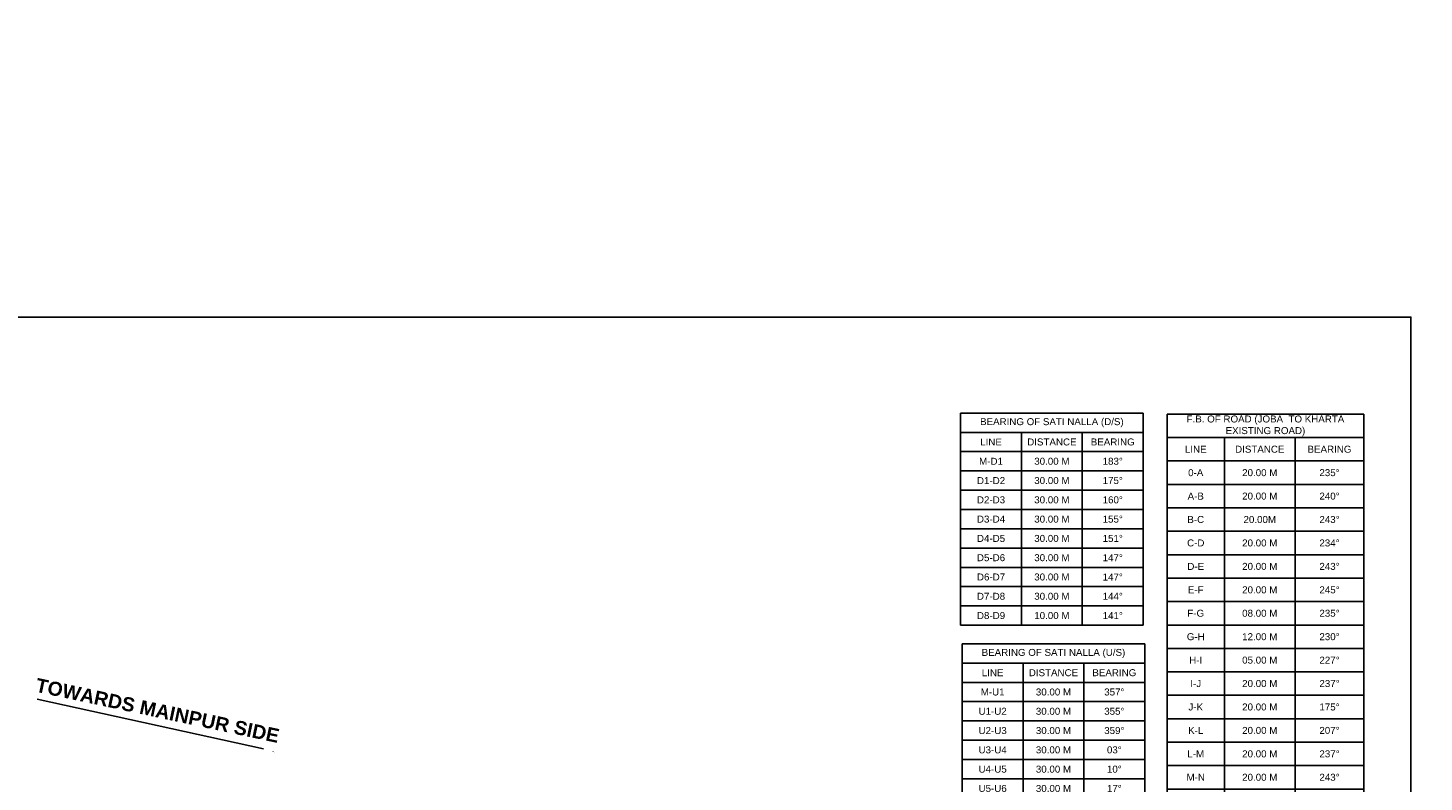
# Model space of a CAD drawing. Header units: millimetres. Extents: x 16762 to 18267, y 2076 to 3580.
# Tile 10 of 10: x 17510 to 18010, y 3040 to 3310. Entities that reach past the tile are written whole.
import ezdxf

# ---------------------------------------------------------------- set-up
doc = ezdxf.new("R2010")
doc.units = ezdxf.units.MM
doc.header["$MEASUREMENT"] = 0
doc.styles.add('GOMTI', font='arial.ttf', dxfattribs={"height": 5})
doc.styles.get("Standard").update_dxf_attribs({"font": 'arial.ttf', "height": 2.5})

# ---------------------------------------------------------------- blocks, each defined once
blk = doc.blocks.new('*T45')
at = {"color": 0, "linetype": 'ByBlock', "lineweight": -2, "transparency": 16777216}
for p, q in [((0, 0), (70.48, 0)), ((0, 0), (0, -218.25)), ((70.48, 0), (70.48, -218.25)), ((0, -8.39), (70.48, -8.39)), ((20.58, -8.39), (20.58, -218.25)), ((45.84, -8.39), (45.84, -218.25)), ((0, -16.79), (70.48, -16.79)), ((0, -25.18), (70.48, -25.18)), ((0, -33.58), (70.48, -33.58)), ((0, -41.97), (70.48, -41.97)), ((0, -50.37), (70.48, -50.37)), ((0, -58.76), (70.48, -58.76)), ((0, -67.15), (70.48, -67.15)), ((0, -75.55), (70.48, -75.55)), ((0, -83.94), (70.48, -83.94)), ((0, -92.34), (70.48, -92.34)), ((0, -100.73), (70.48, -100.73)), ((0, -109.12), (70.48, -109.12)), ((0, -117.52), (70.48, -117.52)), ((0, -125.91), (70.48, -125.91)), ((0, -134.31), (70.48, -134.31)), ((0, -142.7), (70.48, -142.7)), ((0, -151.1), (70.48, -151.1)), ((0, -159.49), (70.48, -159.49)), ((0, -167.88), (70.48, -167.88)), ((0, -176.28), (70.48, -176.28)), ((0, -184.67), (70.48, -184.67)), ((0, -193.07), (70.48, -193.07)), ((0, -201.46), (70.48, -201.46)), ((0, -209.86), (70.48, -209.86)), ((0, -218.25), (70.48, -218.25))]:
    blk.add_line(p, q, dxfattribs=at)
at = {"color": 0, "transparency": 16777216, "char_height": 2.5, "attachment_point": 5}
for s, insert, width in [('F.B. OF ROAD (JOBA  TO KHARTA EXISTING ROAD)', (35.24, -4.2), 70.3649), ('LINE', (10.29, -12.59), 20.4562), ('DISTANCE', (33.21, -12.59), 25.1446), ('BEARING', (58.16, -12.59), 24.5241), ('0-A', (10.29, -20.99), 20.4562), ('20.00 M', (33.21, -20.99), 25.1446), ('235%%D', (58.16, -20.99), 24.5241), ('A-B', (10.29, -29.38), 20.4562), ('20.00 M', (33.21, -29.38), 25.1446), ('240%%D', (58.16, -29.38), 24.5241), ('B-C', (10.29, -37.77), 20.4562), ('20.00M', (33.21, -37.77), 25.1446), ('243%%D', (58.16, -37.77), 24.5241), ('C-D', (10.29, -46.17), 20.4562), ('20.00 M', (33.21, -46.17), 25.1446), ('234%%D', (58.16, -46.17), 24.5241), ('D-E', (10.29, -54.56), 20.4562), ('20.00 M', (33.21, -54.56), 25.1446), ('243%%D', (58.16, -54.56), 24.5241), ('E-F', (10.29, -62.96), 20.4562), ('20.00 M', (33.21, -62.96), 25.1446), ('245%%D', (58.16, -62.96), 24.5241), ('F-G', (10.29, -71.35), 20.4562), ('08.00 M', (33.21, -71.35), 25.1446), ('235%%D', (58.16, -71.35), 24.5241), ('G-H', (10.29, -79.75), 20.4562), ('12.00 M', (33.21, -79.75), 25.1446), ('230%%D', (58.16, -79.75), 24.5241), ('H-I', (10.29, -88.14), 20.4562), ('05.00 M', (33.21, -88.14), 25.1446), ('227%%D', (58.16, -88.14), 24.5241), ('20.00 M ', (33.21, -96.53), 25.1446), ('237%%D', (58.16, -96.53), 24.5241), ('I-J', (10.29, -96.53), 20.4562), ('J-K', (10.29, -104.93), 20.4562), ('20.00 M', (33.21, -104.93), 25.1446), ('175%%D', (58.16, -104.93), 24.5241), ('K-L', (10.29, -113.32), 20.4562), ('20.00 M', (33.21, -113.32), 25.1446), ('207%%D', (58.16, -113.32), 24.5241), ('L-M', (10.29, -121.72), 20.4562), ('20.00 M', (33.21, -121.72), 25.1446), ('237%%D', (58.16, -121.72), 24.5241), ('M-N', (10.29, -130.11), 20.4562), ('20.00 M', (33.21, -130.11), 25.1446), ('243%%D', (58.16, -130.11), 24.5241), ('N-O', (10.29, -138.5), 20.4562), ('20.00 M', (33.21, -138.5), 25.1446), ('254%%D', (58.16, -138.5), 24.5241), ('O-P', (10.29, -146.9), 20.4562), ('10.00 M', (33.21, -146.9), 25.1446), ('294%%D', (58.16, -146.9), 24.5241), ('P-Q', (10.29, -155.29), 20.4562), ('05.00 M', (33.21, -155.29), 25.1446), ('289%%D', (58.16, -155.29), 24.5241), ('Q-R', (10.29, -163.69), 20.4562), ('20.00 M ', (33.21, -163.69), 25.1446), ('240%%D', (58.16, -163.69), 24.5241), ('R-S', (10.29, -172.08), 20.4562), ('20.00.M', (33.21, -172.08), 25.1446), ('251%%D', (58.16, -172.08), 24.5241), ('S-T', (10.29, -180.48), 20.4562), ('20.00 M', (33.21, -180.48), 25.1446), ('255%%D', (58.16, -180.48), 24.5241), ('T-U', (10.29, -188.87), 20.4562), ('20.00 M', (33.21, -188.87), 25.1446), ('257%%D', (58.16, -188.87), 24.5241), ('U-V', (10.29, -197.26), 20.4562), ('05.00 M ', (33.21, -197.26), 25.1446), ('241%%D', (58.16, -197.26), 24.5241), ('V-W', (10.29, -205.66), 20.4562), ('15.00 M', (33.21, -205.66), 25.1446), ('250%%D', (58.16, -205.66), 24.5241)]:
    blk.add_mtext(s, dxfattribs=dict(at, insert=insert, width=width))
blk = doc.blocks.new('*T46')
at = {"color": 0, "linetype": 'ByBlock', "lineweight": -2, "transparency": 16777216}
for p, q in [((0, 0), (65.34, 0)), ((0, 0), (0, -76.01)), ((65.34, 0), (65.34, -76.01)), ((0, -6.91), (65.34, -6.91)), ((21.78, -6.91), (21.78, -76.01)), ((43.56, -6.91), (43.56, -76.01)), ((0, -13.82), (65.34, -13.82)), ((0, -20.73), (65.34, -20.73)), ((0, -27.64), (65.34, -27.64)), ((0, -34.55), (65.34, -34.55)), ((0, -41.46), (65.34, -41.46)), ((0, -48.37), (65.34, -48.37)), ((0, -55.28), (65.34, -55.28)), ((0, -62.19), (65.34, -62.19)), ((0, -69.1), (65.34, -69.1)), ((0, -76.01), (65.34, -76.01))]:
    blk.add_line(p, q, dxfattribs=at)
at = {"color": 0, "transparency": 16777216, "char_height": 2.5, "attachment_point": 5}
for s, insert, width in [('BEARING OF SATI NALLA (D/S)', (32.67, -3.46), 65.2198), ('LINE', (10.89, -10.37), 21.6599), ('DISTANCE', (32.67, -10.37), 21.6599), ('BEARING', (54.45, -10.37), 21.6599), ('M-D1', (10.89, -17.28), 21.6599), ('30.00 M', (32.67, -17.28), 21.6599), ('183%%D', (54.45, -17.28), 21.6599), ('D1-D2', (10.89, -24.19), 21.6599), ('30.00 M', (32.67, -24.19), 21.6599), ('175%%D', (54.45, -24.19), 21.6599), ('D2-D3', (10.89, -31.1), 21.6599), ('30.00 M', (32.67, -31.1), 21.6599), ('160%%D', (54.45, -31.1), 21.6599), ('D3-D4', (10.89, -38.01), 21.6599), ('30.00 M', (32.67, -38.01), 21.6599), ('155%%D', (54.45, -38.01), 21.6599), ('D4-D5', (10.89, -44.92), 21.6599), ('30.00 M', (32.67, -44.92), 21.6599), ('151%%D', (54.45, -44.92), 21.6599), ('D5-D6', (10.89, -51.83), 21.6599), ('30.00 M', (32.67, -51.83), 21.6599), ('147%%D', (54.45, -51.83), 21.6599), ('D6-D7', (10.89, -58.74), 21.6599), ('30.00 M', (32.67, -58.74), 21.6599), ('147%%D', (54.45, -58.74), 21.6599), ('D7-D8', (10.89, -65.65), 21.6599), ('30.00 M', (32.67, -65.65), 21.6599), ('144%%D', (54.45, -65.65), 21.6599), ('D8-D9', (10.89, -72.56), 21.6599), ('10.00 M', (32.67, -72.56), 21.6599), ('141%%D', (54.45, -72.56), 21.6599)]:
    blk.add_mtext(s, dxfattribs=dict(at, insert=insert, width=width))
blk = doc.blocks.new('*T47')
at = {"color": 0, "linetype": 'ByBlock', "lineweight": -2, "transparency": 16777216}
for p, q in [((0, 0), (65.34, 0)), ((0, 0), (0, -76.01)), ((65.34, 0), (65.34, -76.01)), ((0, -6.91), (65.34, -6.91)), ((21.78, -6.91), (21.78, -76.01)), ((43.56, -6.91), (43.56, -76.01)), ((0, -13.82), (65.34, -13.82)), ((0, -20.73), (65.34, -20.73)), ((0, -27.64), (65.34, -27.64)), ((0, -34.55), (65.34, -34.55)), ((0, -41.46), (65.34, -41.46)), ((0, -48.37), (65.34, -48.37)), ((0, -55.28), (65.34, -55.28)), ((0, -62.19), (65.34, -62.19)), ((0, -69.1), (65.34, -69.1)), ((0, -76.01), (65.34, -76.01))]:
    blk.add_line(p, q, dxfattribs=at)
at = {"color": 0, "transparency": 16777216, "char_height": 2.5, "attachment_point": 5}
for s, insert, width in [('BEARING OF SATI NALLA (U/S)', (32.67, -3.46), 65.2198), ('LINE', (10.89, -10.37), 21.6599), ('DISTANCE', (32.67, -10.37), 21.6599), ('BEARING', (54.45, -10.37), 21.6599), ('M-U1', (10.89, -17.28), 21.6599), ('30.00 M', (32.67, -17.28), 21.6599), ('357%%D', (54.45, -17.28), 21.6599), ('U1-U2', (10.89, -24.19), 21.6599), ('30.00 M', (32.67, -24.19), 21.6599), ('355%%D', (54.45, -24.19), 21.6599), ('U2-U3', (10.89, -31.1), 21.6599), ('30.00 M', (32.67, -31.1), 21.6599), ('359%%D', (54.45, -31.1), 21.6599), ('U3-U4', (10.89, -38.01), 21.6599), ('30.00 M', (32.67, -38.01), 21.6599), ('03%%D', (54.45, -38.01), 21.6599), ('U4-U5', (10.89, -44.92), 21.6599), ('30.00 M', (32.67, -44.92), 21.6599), ('10%%D', (54.45, -44.92), 21.6599), ('U5-U6', (10.89, -51.83), 21.6599), ('30.00 M', (32.67, -51.83), 21.6599), ('17%%D', (54.45, -51.83), 21.6599), ('U6-U7', (10.89, -58.74), 21.6599), ('30.00 M', (32.67, -58.74), 21.6599), ('25%%D', (54.45, -58.74), 21.6599), ('U7-U8', (10.89, -65.65), 21.6599), ('30.00 M', (32.67, -65.65), 21.6599), ('28%%D', (54.45, -65.65), 21.6599), ('U8-U9', (10.89, -72.56), 21.6599), ('10.00 M', (32.67, -72.56), 21.6599), ('34%%D', (54.45, -72.56), 21.6599)]:
    blk.add_mtext(s, dxfattribs=dict(at, insert=insert, width=width))

msp = doc.modelspace()

# ---------------------------------------------------------------- linework, layer by layer
at = {"color": 0}
msp.add_line((17513.08, 3069.35), (17594.07, 3051.59), dxfattribs=at)
msp.add_lwpolyline([(18004.85, 2539.43), (17019.42, 2539.43), (17019.42, 3206.3), (18004.85, 3206.3)], close=True, dxfattribs=at)
msp.add_lwpolyline([(17597.59, 3050.66, 0, 1.5, 0), (17594.69, 3051.4, 0, 0, 0), (17594.07, 3051.59, 0, 0, 0)], format="xyseb")
msp.add_circle((17514.38, 2827.94), 752.12, dxfattribs=at)

# ---------------------------------------------------------------- block references
for name, p in [('*T46', (17843.65, 3171.9)), ('*T45', (17917.53, 3171.52)), ('*T47', (17844.22, 3089.24))]:
    msp.add_blockref(name, p)

# ---------------------------------------------------------------- texts
at = {"insert": (17513.25, 3077.02), "char_height": 5, "attachment_point": 1, "rotation": 348.0368, "style": 'GOMTI'}
msp.add_mtext_dynamic_manual_height_columns('{\\fArial|b1|i0|c0|p34;TOWARDS MAINPUR SIDE}', width=122.8185, gutter_width=12.5, heights=[0], dxfattribs=at)

doc.saveas('drawing.dxf')
